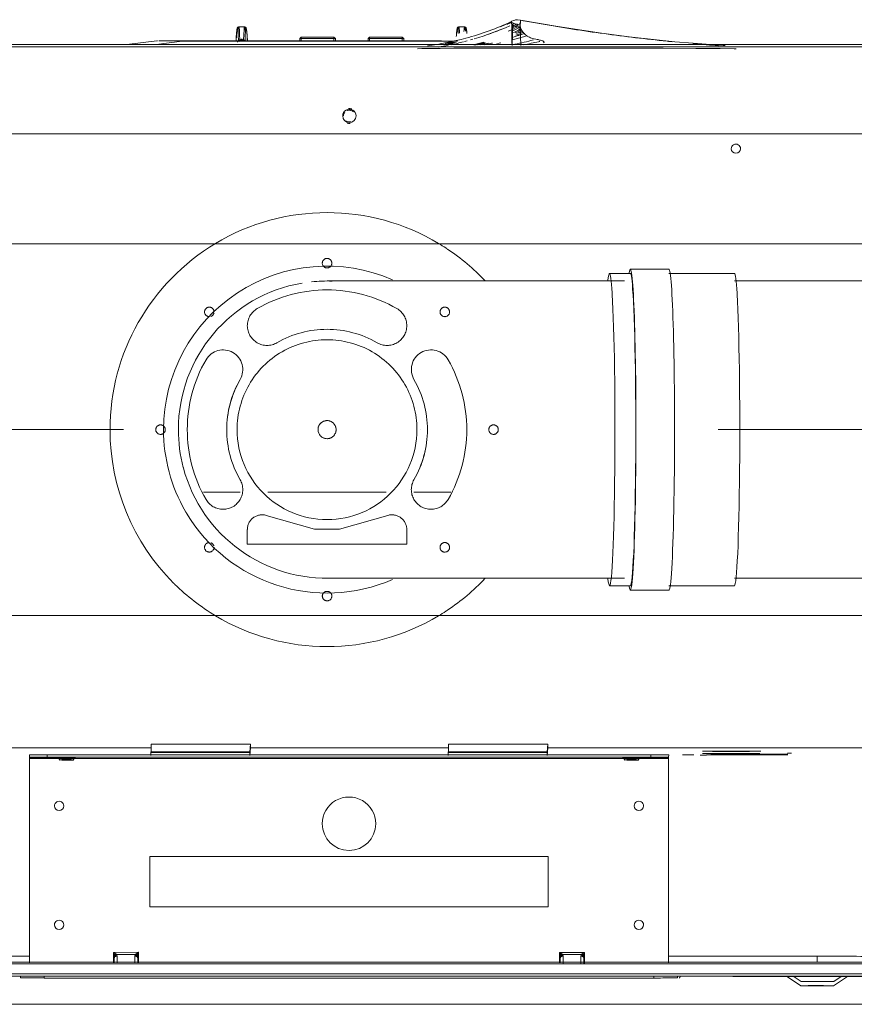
# Model space of a CAD drawing. Header units: millimetres. Extents: x 19459 to 41104, y 2709 to 43059.
# Tile 36 of 43: x 29566 to 29846, y 35786 to 36117. Entities that reach past the tile are written whole.
import ezdxf

# ---------------------------------------------------------------- set-up
doc = ezdxf.new("R2010")
doc.units = ezdxf.units.MM
doc.linetypes.add('ADSK_Осевая', pattern=[700, 500, -100, 0, -100])
doc.linetypes.add('ADSK_Скрыто', pattern=[300, 150, -150])
for name, color, linetype, lineweight in [('A-DETL-____-HDLN', 90, 'ADSK_Скрыто', 9), ('G-XREF-____-OTLN', 8, 'Continuous', 9), ('I-FURN-____-MCUT', 30, 'Continuous', 9), ('I-FURN-____-OTLN', 30, 'Continuous', 20), ('M-EQPM-____-OTLN', 50, 'Continuous', 20), ('M-HVAC-DUCT-CNTR', 70, 'ADSK_Осевая', 20), ('M-HVAC-DUCT-OTLN', 70, 'Continuous', 20)]:
    doc.layers.add(name, color=color, linetype=linetype, lineweight=lineweight)

# ---------------------------------------------------------------- blocks, each defined once
blk = doc.blocks.new('Прямая форма - 83 new-608937-В_Этаж 01_Вентиляция')
at = {"layer": 'I-FURN-____-MCUT', "color": 133}
blk.add_line((-3200, -10), (-10, -10), dxfattribs=at)
blk = doc.blocks.new('Прямая форма - FU - 053-608938-В_Этаж 01_Вентиляция')
blk.add_blockref('Прямая форма - 83 new-608937-В_Этаж 01_Вентиляция', (0, 0))
blk = doc.blocks.new('83 new_ifc_RVT-1-В_Этаж 01_Вентиляция')
at = {"layer": 'I-FURN-____-OTLN', "color": 9, "lineweight": 20, "rotation": 180}
blk.add_blockref('Прямая форма - FU - 053-608938-В_Этаж 01_Вентиляция', (26710.28, 35775.83), dxfattribs=at)
blk = doc.blocks.new('City Class FR - City Class F_iam-V10-В_Этаж 01_Вентиляция')
at = {"layer": 'A-DETL-____-HDLN'}
for p, q in [((16.49, -107.65), (-37.14, -107.77)), ((-37.14, -107.77), (-37.13, -112.62)), ((16.5, -112.5), (16.49, -107.65)), ((-30.74, -117.41), (-14.53, -112.72)), ((-14.53, -112.72), (-6.11, -112.7)), ((-6.11, -112.7), (10.13, -117.32)), ((-39.52, -125.18), (-51.87, -125.21)), ((9.64, -125.08), (-30.22, -125.16)), ((31.29, -125.03), (18.94, -125.06)), ((-43.96, -144.65), (-43.96, -144.66)), ((23.47, -147.74), (23.47, -147.74)), ((47.19, -276.83), (47.21, -276.83)), ((47.3, -276.82), (47.3, -276.75)), ((-72.43, -282.56), (-72.44, -282.52)), ((-72.43, -282.62), (-72.43, -282.59)), ((-72.43, -282.68), (-72.43, -282.65)), ((-72, -283.56), (-72, -283.59))]:
    blk.add_line(p, q, dxfattribs=at)
at = {"layer": 'A-DETL-____-HDLN', "flags": 128}
for points in [[(18.72, -277.46), (18.72, -277.46), (18.73, -277.46), (18.73, -277.46), (18.73, -277.46), (18.74, -277.46), (18.74, -277.46)], [(18.78, -277.46), (18.77, -277.46), (18.77, -277.46), (18.76, -277.46), (18.76, -277.46), (18.76, -277.46), (18.76, -277.46)], [(-56.73, -281.32), (-56.76, -281.23), (-56.78, -281.13), (-56.81, -281.02)], [(-53.75, -281.31), (-53.72, -281.22), (-53.7, -281.12), (-53.68, -281.01)], [(17.27, -281.16), (17.24, -281.07), (17.22, -280.97), (17.19, -280.86)], [(20.25, -281.15), (20.28, -281.06), (20.3, -280.96), (20.32, -280.85)], [(-73.47, -284.19), (-73.55, -284.2), (-73.63, -284.21), (-73.71, -284.22), (-73.78, -284.22), (-73.86, -284.23)]]:
    blk.add_lwpolyline(points, dxfattribs=at)
at = {"layer": 'A-DETL-____-HDLN'}
for centre, major_axis, ratio, start_param, end_param in [((-112.86, -35.69), (1.55, 0), 0.005175, 3.150557, 3.490411), ((-112.86, -35.69), (1.55, 0), 0.005175, 2.792279, 3.138605), ((-112.86, -35.69), (1.55, 0), 0.005175, 5.933871, 6.274221), ((-112.86, -35.69), (1.55, 0), 0.005175, 0.002988, 0.348818), ((77.14, -35.28), (1.55, 0), 0.005175, 3.150557, 3.490411), ((77.14, -35.28), (1.55, 0), 0.005175, 2.792279, 3.138605), ((77.14, -35.28), (1.55, 0), 0.005175, 5.933871, 6.274221), ((77.14, -35.28), (1.55, 0), 0.005175, 0.002988, 0.348818), ((-10.37, -90.2), (-1.6, 0.07), 0.999987, 3.189473, 6.331065), ((-10.37, -90.2), (-1.6, 0.07), 0.999987, 0.04788, 3.189473), ((-49.93, -106.69), (-1.6, 0.07), 0.999987, 3.189473, 6.331065), ((29.27, -106.52), (-1.6, 0.07), 0.999987, 3.189473, 6.331065), ((-49.93, -106.69), (-1.6, 0.07), 0.999987, 0.04788, 3.189473), ((29.27, -106.52), (-1.6, 0.07), 0.999987, 0.402025, 1.264023), ((29.27, -106.52), (-1.6, 0.07), 0.999987, 1.618676, 3.189473), ((11.5, -112.51), (-4.99, 0.23), 0.999987, 1.339424, 3.189473), ((-10.24, -146.2), (-30.22, 1.38), 0.999987, 3.189473, 6.331065), ((-32.13, -112.6), (-4.99, 0.23), 0.999987, 0.04788, 1.897929), ((24.68, -125.94), (-6.62, 0.3), 0.999987, 3.713071, 6.854664), ((-45.25, -126.09), (-6.62, 0.3), 0.999987, 2.665874, 5.807467), ((-10.24, -146.2), (-46.95, 2.15), 0.999987, 5.807467, 6.854664), ((-10.24, -146.2), (-46.95, 2.15), 0.999987, 2.665874, 3.713071), ((-10.24, -146.2), (-33.71, 1.54), 0.999987, 5.807467, 6.854664), ((-10.24, -146.2), (-33.71, 1.54), 0.999987, 5.807595, 6.331065), ((-10.24, -146.2), (-33.71, 1.54), 0.999987, 2.665874, 3.713071), ((-66.24, -146.32), (-1.6, 0.07), 0.999987, 3.189473, 6.331065), ((45.76, -146.08), (-1.6, 0.07), 0.999987, 3.189473, 6.331065), ((-66.24, -146.32), (-1.6, 0.07), 0.999987, 0.04788, 3.189473), ((-10.24, -146.2), (-30.22, 1.38), 0.999987, 0.04788, 3.189473), ((-10.24, -146.2), (-33.71, 1.54), 0.999987, 2.665874, 3.189473), ((45.76, -146.08), (-1.6, 0.07), 0.999987, 0.04788, 3.189473), ((-45.17, -166.46), (-6.62, 0.3), 0.999987, 0.571479, 3.713071), ((24.77, -166.31), (-6.62, 0.3), 0.999987, 5.807467, 8.949059), ((-30.36, -181.21), (-6.62, 0.3), 0.999987, 4.23667, 7.378263), ((-10.24, -146.2), (-33.71, 1.54), 0.999987, 1.095078, 2.142275), ((10.02, -181.12), (-6.62, 0.3), 0.999987, 2.142275, 5.283868), ((-49.76, -185.88), (-1.6, 0.07), 0.999987, 3.189473, 6.331065), ((29.44, -185.71), (-1.6, 0.07), 0.999987, 5.082906, 6.15997), ((29.44, -185.71), (-1.6, 0.07), 0.999987, 3.189473, 4.760269), ((-49.76, -185.88), (-1.6, 0.07), 0.999987, 0.04788, 3.189473), ((-10.24, -146.2), (-46.95, 2.15), 0.999987, 1.095078, 2.142275), ((29.44, -185.71), (-1.6, 0.07), 0.999987, 0.04788, 3.189473), ((-10.12, -202.2), (-1.6, 0.07), 0.999987, 3.189473, 6.331065), ((-10.12, -202.2), (-1.6, 0.07), 0.999987, 0.04788, 3.189473)]:
    blk.add_ellipse(centre, major_axis=major_axis, ratio=ratio, start_param=start_param, end_param=end_param, dxfattribs=at)
for points in [[(38.72, -276.89), (38.73, -276.89), (38.73, -276.88), (38.74, -276.87)], [(47.18, -276.82), (47.15, -276.83), (47.12, -276.83), (47.08, -276.83)], [(47.24, -276.82), (47.24, -276.82), (47.23, -276.82), (47.21, -276.83)], [(-75, -284.12), (-75, -284.12), (-75, -284.09), (-75, -284.04)], [(-74.84, -283.08), (-74.83, -283.12), (-74.83, -283.13), (-74.83, -283.13)], [(-74.83, -283.13), (-74.83, -283.13), (-74.82, -283.1), (-74.82, -283.06)], [(-72.86, -282.2), (-72.89, -282.19), (-72.92, -282.18), (-72.96, -282.17)], [(-72.58, -282.34), (-72.6, -282.32), (-72.63, -282.3), (-72.67, -282.29)], [(-72.52, -282.38), (-72.54, -282.36), (-72.56, -282.35), (-72.58, -282.34)], [(-72.51, -283.06), (-72.47, -283.07), (-72.41, -283.1), (-72.36, -283.12), (-72.33, -283.13)], [(-72.46, -282.45), (-72.47, -282.44), (-72.47, -282.43), (-72.48, -282.42)], [(-72.42, -282.78), (-72.43, -282.78), (-72.43, -282.74), (-72.43, -282.69)], [(-72.42, -282.74), (-72.42, -282.77), (-72.42, -282.78), (-72.42, -282.78)], [(-72.21, -283.18), (-72.18, -283.2), (-72.16, -283.21), (-72.13, -283.23)], [(-72.13, -283.23), (-72.11, -283.24), (-72.08, -283.27), (-72.05, -283.3), (-72.04, -283.31)], [(-72, -283.59), (-72, -283.65), (-72.01, -283.69), (-72.01, -283.69)], [(-72.01, -283.69), (-72.01, -283.7), (-72.01, -283.69), (-72.01, -283.66)]]:
    blk.add_open_spline(points, degree=3, dxfattribs=at)
at = {"layer": 'G-XREF-____-OTLN'}
for p, q in [((-181, 40.5), (-185.65, 37.39)), ((-165.18, 37.32), (-170, 40.53)), ((174.35, 38.06), (-210.65, 37.22)), ((174.35, 37.26), (-210.65, 36.42)), ((-175.65, 37.41), (-195.65, 37.36)), ((-181.07, 39.05), (-183.55, 37.39)), ((-167.42, 37.32), (-170.07, 39.08)), ((-147.15, 37.48), (-170.02, 37.43)), ((-170.02, 37.43), (-147.15, 37.48)), ((-129.36, 37.44), (-129.33, 37.97)), ((-128.52, 37.44), (-128.49, 37.97)), ((-120.49, 38.03), (84.51, 38.48)), ((-120.49, 38.03), (-120.49, 37.42)), ((84.51, 38.48), (84.51, 37.86)), ((92.5, 38.45), (92.48, 37.92)), ((-214.63, 33.05), (178.36, 33.9)), ((-214.63, 32.55), (178.37, 33.4)), ((178.37, 33.4), (-214.63, 32.55)), ((52.79, 33.26), (52.8, 29.77)), ((52.99, 33.26), (52.99, 31.8)), ((52.99, 33.26), (52.99, 31.8)), ((52.99, 31.8), (52.99, 33.26)), ((53.99, 31.09), (53.99, 33.26)), ((59.99, 33.28), (59.99, 31.11)), ((60.99, 31.82), (60.99, 33.28)), ((60.99, 31.82), (60.99, 33.28)), ((61.2, 29.79), (61.19, 33.28)), ((89.64, -35.4), (89.49, 33.34)), ((-175.47, 32.65), (-175.47, 30.59)), ((-175.47, 30.59), (-125.51, 30.7)), ((-125.51, 32.96), (-125.36, -35.87)), ((-97.2, 29.45), (-97.21, 33.04)), ((-97.21, 30.76), (-96.01, 30.77)), ((-97.2, 30.11), (-96.17, 30.12)), ((-97.01, 33.05), (-97.01, 31.47)), ((-97.01, 33.05), (-97.01, 31.48)), ((-97.01, 31.48), (-97.01, 33.05)), ((-96.39, 30.62), (-96.87, 30.26)), ((-96.87, 30.26), (-96.13, 30.26)), ((-89.84, 30.17), (-96.17, 30.16)), ((-96.01, 33.05), (-96.01, 30.77)), ((-90.01, 33.07), (-90.01, 30.78)), ((-90.01, 30.78), (-88.81, 30.78)), ((-89.88, 30.27), (-89.14, 30.27)), ((-89.84, 30.13), (-88.8, 30.13)), ((-89.14, 30.27), (-89.62, 30.64)), ((-89.01, 31.49), (-89.01, 32.95)), ((-89.01, 32.95), (-89.01, 31.49)), ((-88.81, 32.95), (-88.8, 29.47)), ((52.79, 31.09), (53.99, 31.09)), ((53.83, 30.44), (52.8, 30.44)), ((53.61, 30.95), (53.13, 30.58)), ((53.13, 30.58), (53.87, 30.58)), ((60.16, 30.49), (53.83, 30.48)), ((59.99, 31.11), (61.19, 31.11)), ((60.12, 30.6), (60.86, 30.6)), ((61.2, 30.46), (60.16, 30.46)), ((60.86, 30.6), (60.38, 30.96)), ((89.49, 31.17), (139.53, 31.28)), ((-88.8, 29.47), (-97.2, 29.45)), ((52.8, 29.77), (61.2, 29.79)), ((-84.97, 14.22), (49.03, 14.51)), ((-84.93, -2.78), (-84.97, 14.22)), ((49.03, 14.51), (49.07, -2.49)), ((49.07, -2.49), (-84.93, -2.78)), ((-125.37, -36.24), (-125.36, -36.07)), ((-125.37, -36.24), (-125.37, -37.04)), ((-125.37, -36.24), (-125.37, -37.04)), ((-125.36, -35.87), (89.64, -35.4)), ((-125.36, -36.07), (-109.87, -36.03)), ((83.63, -35.82), (-119.37, -36.26)), ((-119.37, -37.06), (-119.37, -36.26)), ((-115.11, -35.29), (-115.42, -35.84)), ((-110.3, -35.83), (-110.62, -35.28)), ((74.14, -35.64), (89.64, -35.6)), ((74.89, -34.88), (74.58, -35.43)), ((79.7, -35.42), (79.38, -34.87)), ((83.63, -35.82), (83.63, -36.62)), ((89.64, -35.6), (89.63, -35.77)), ((89.63, -36.57), (89.63, -35.77)), ((-84.68, -39.36), (-193.86, -39.6)), ((-165.28, -37.75), (-166.72, -37.76)), ((-138.06, -37.04), (-146.71, -37.06)), ((-135.94, -36.99), (-138.06, -37)), ((-138.06, -37), (-135.94, -36.99)), ((-130.01, -37.01), (-133.82, -37.02)), ((83.63, -36.62), (-119.37, -37.06)), ((-84.56, -36.77), (-84.68, -39.36)), ((-84.68, -39.36), (-84.67, -40.56)), ((-84.56, -37.97), (-84.67, -40.56)), ((-51.21, -37.81), (-84.61, -37.88)), ((-51.2, -37.64), (-84.6, -37.71)), ((-84.56, -36.98), (-84.56, -37.97)), ((-84.56, -37.97), (-51.21, -37.9)), ((-51.16, -36.7), (-51.28, -39.29)), ((-51.28, -39.29), (15.32, -39.15)), ((-51.27, -40.49), (-51.28, -39.29)), ((15.44, -36.56), (15.32, -39.15)), ((15.32, -39.15), (15.33, -40.35)), ((15.44, -37.76), (15.33, -40.35)), ((48.79, -37.59), (15.39, -37.66)), ((48.8, -37.42), (15.4, -37.49)), ((15.44, -37.76), (15.44, -36.76)), ((48.79, -37.69), (15.44, -37.76)), ((48.72, -39.07), (48.84, -36.49)), ((48.72, -39.07), (157.91, -38.84)), ((48.73, -40.27), (48.72, -39.07)), ((-84.67, -40.56), (-51.27, -40.49)), ((15.33, -40.35), (48.73, -40.27)), ((157.57, -245.35), (-192.63, -246.11)), ((-8, -274.91), (168.53, -274.53)), ((-203.47, -275.34), (-8, -274.91)), ((-203.46, -276.13), (-8, -275.71)), ((-203.46, -276.13), (-8, -275.71)), ((38.72, -276.89), (-48.43, -277.11)), ((-39.23, -277.04), (2.71, -276.95)), ((-35.75, -276.93), (-35.75, -277.82)), ((-35.25, -278.26), (-35.75, -277.76)), ((-35.75, -277.82), (-35.25, -277.82)), ((-35.75, -277.82), (-35.25, -278.32)), ((-35.25, -277.82), (-35.25, -276.93)), ((-24.25, -277.79), (-35.25, -277.82)), ((-35.25, -278.32), (-35.25, -277.82)), ((-24.25, -276.91), (-24.25, -277.79)), ((-23.75, -277.73), (-24.25, -278.23)), ((-24.25, -277.79), (-23.75, -277.79)), ((-24.25, -278.29), (-23.75, -277.79)), ((-24.25, -277.79), (-24.25, -278.29)), ((-23.75, -277.79), (-23.75, -276.91)), ((-12.75, -276.89), (-12.75, -277.77)), ((-12.25, -278.21), (-12.75, -277.71)), ((-12.75, -277.77), (-12.25, -277.77)), ((-12.75, -277.77), (-12.25, -278.27)), ((-12.25, -277.77), (-12.25, -276.89)), ((-1.25, -277.74), (-12.25, -277.77)), ((-12.25, -278.27), (-12.25, -277.77)), ((-8, -275.71), (168.54, -275.33)), ((-8, -275.71), (168.54, -275.33)), ((-1.25, -276.86), (-1.25, -277.74)), ((-0.75, -277.68), (-1.25, -278.18)), ((-1.25, -277.74), (-0.75, -277.74)), ((-1.25, -278.24), (-0.75, -277.74)), ((-1.25, -277.74), (-1.25, -278.24)), ((-0.75, -277.74), (-0.75, -276.86)), ((38.72, -276.89), (39.09, -276.89)), ((38.75, -276.78), (47.56, -275.59)), ((47.19, -276.83), (47.21, -276.83)), ((57.34, -275.57), (47.29, -276.82)), ((47.3, -276.82), (57.33, -275.57)), ((47.3, -276.82), (47.3, -276.75)), ((-35.25, -278.32), (-24.25, -278.29)), ((-1.25, -278.24), (-12.25, -278.27)), ((-72.43, -282.56), (-72.44, -282.52)), ((-72.43, -282.62), (-72.43, -282.59)), ((-72.43, -282.68), (-72.43, -282.65)), ((-72, -283.56), (-72, -283.59))]:
    blk.add_line(p, q, dxfattribs=at)
at = {"layer": 'G-XREF-____-OTLN', "flags": 128}
for points in [[(-115.42, -35.84), (-115.79, -36.09), (-115.81, -36.09)], [(-110.3, -35.83), (-109.93, -36.08), (-109.91, -36.08)], [(74.58, -35.43), (74.21, -35.68), (74.19, -35.68)], [(79.7, -35.42), (80.07, -35.66), (80.09, -35.67)], [(-147.61, -274.58), (-146.91, -274.59), (-142.2, -274.65), (-134.02, -274.7), (-122.97, -274.72), (-116.49, -274.72), (-104.94, -274.72), (-89.02, -274.71), (-75.18, -274.69)], [(-72.19, -274.69), (-72.81, -274.69), (-73.4, -274.69), (-74.44, -274.69), (-75.18, -274.7)], [(-72.19, -274.69), (-64.49, -274.65), (-57.96, -274.62), (-52.55, -274.58), (-48.02, -274.54), (-41.82, -274.44), (-40.4, -274.39)], [(-143.85, -275.72), (-143.21, -275.74), (-133.08, -276.42), (-126.96, -276.95), (-119.75, -277.66), (-111.53, -278.58), (-102.2, -279.77), (-87.51, -281.94), (-74.99, -284.07)], [(-53.78, -276.97), (-9.63, -276.88), (38.75, -276.78)], [(-48.43, -277.11), (-9.66, -277.01), (38.72, -276.89)], [(-39.43, -277.04), (-39.37, -277.04), (-39.23, -277.04)], [(2.71, -276.95), (2.85, -276.95), (2.91, -276.94)], [(17.77, -281.62), (17.47, -281.49), (17.36, -281.36), (17.3, -281.25), (17.27, -281.16), (17.24, -281.07), (17.22, -280.97), (17.19, -280.86), (17.17, -280.74), (17.15, -280.61), (17.13, -280.47), (17.11, -280.32), (17.09, -280.16), (17.07, -279.98), (17.05, -279.79), (17.03, -279.59), (17.01, -279.38), (16.99, -279.16), (16.97, -278.93), (16.95, -278.68), (16.93, -278.43), (16.92, -278.17), (16.9, -277.9), (16.88, -277.62), (16.87, -277.33), (16.85, -277.03), (16.85, -276.96)], [(18.09, -276.83), (18.65, -277.46), (18.7, -277.46), (18.72, -277.46), (18.72, -277.46), (18.73, -277.46), (18.73, -277.46), (18.73, -277.46), (18.74, -277.46), (18.74, -277.46)], [(19.5, -276.71), (18.84, -277.46), (18.8, -277.46), (18.78, -277.46), (18.77, -277.46), (18.77, -277.46), (18.76, -277.46), (18.76, -277.46), (18.76, -277.46), (18.76, -277.46)], [(19.75, -281.62), (20.04, -281.49), (20.16, -281.35), (20.21, -281.25), (20.25, -281.15), (20.28, -281.06), (20.3, -280.96), (20.32, -280.85), (20.34, -280.74), (20.37, -280.61), (20.39, -280.47), (20.41, -280.31), (20.43, -280.15), (20.44, -279.97), (20.46, -279.78), (20.48, -279.58), (20.5, -279.37), (20.52, -279.15), (20.54, -278.92), (20.56, -278.68), (20.57, -278.42), (20.59, -278.16), (20.61, -277.89), (20.62, -277.61), (20.64, -277.32), (20.65, -277.02), (20.66, -276.96)], [(-56.23, -281.78), (-56.53, -281.65), (-56.64, -281.52), (-56.7, -281.41), (-56.73, -281.32), (-56.76, -281.23), (-56.78, -281.13), (-56.81, -281.02), (-56.83, -280.9), (-56.85, -280.77), (-56.87, -280.63), (-56.89, -280.48), (-56.91, -280.32), (-56.93, -280.14), (-56.95, -279.95), (-56.97, -279.75), (-56.99, -279.54)], [(-54.25, -281.78), (-53.96, -281.65), (-53.84, -281.51), (-53.79, -281.41), (-53.75, -281.31), (-53.72, -281.22), (-53.7, -281.12), (-53.68, -281.01), (-53.66, -280.9), (-53.63, -280.77), (-53.61, -280.63), (-53.59, -280.47), (-53.57, -280.31), (-53.56, -280.13), (-53.54, -279.95), (-53.52, -279.75), (-53.5, -279.53), (-53.48, -279.31), (-53.46, -279.08), (-53.44, -278.84), (-53.43, -278.58)], [(-72.01, -283.7), (-72.76, -284.01), (-73.12, -284.12), (-73.3, -284.16), (-73.47, -284.19), (-73.55, -284.2), (-73.63, -284.21), (-73.71, -284.22), (-73.78, -284.22), (-73.86, -284.23), (-74.01, -284.23), (-75.01, -284.13)], [(-56.23, -281.78), (-55.86, -281.81), (-55.48, -281.83), (-55.1, -281.83), (-54.72, -281.82), (-54.35, -281.79), (-54.25, -281.78)], [(17.77, -281.62), (18.14, -281.65), (18.52, -281.67), (18.9, -281.67), (19.28, -281.65), (19.65, -281.63), (19.75, -281.62)]]:
    blk.add_lwpolyline(points, dxfattribs=at)
at = {"layer": 'G-XREF-____-OTLN'}
for centre, major_axis, ratio, start_param, end_param in [((-175.5, 40.51), (5.5, 0.01), 0.005175, 3.141345, 6.282937), ((-175.5, 40.51), (5.5, 0.01), 0.005175, 2.748646, 3.133835), ((-175.5, 40.51), (5.5, 0.01), 0.005175, 0.78515, 2.355505), ((-175.5, 40.51), (5.5, 0.01), 0.005175, 0.007728, 0.392451), ((-175.57, 39.06), (5.5, 0.01), 0.005175, 3.141345, 6.282937), ((-175.57, 39.06), (5.5, 0.01), 0.005175, 2.748646, 3.133835), ((-175.57, 39.06), (5.5, 0.01), 0.005175, 0.78515, 2.355505), ((-175.65, 37.37), (6.5, 0.01), 0.005175, 4.712141, 7.853734), ((-175.57, 39.06), (5.5, 0.01), 0.005175, 0.007728, 0.392451), ((-150.65, 37.43), (3.5, 0.01), 0.005175, 3.141593, 4.712141), ((-150.65, 37.43), (3.5, 0.01), 0.005175, 1.500242, 1.570548), ((-150.65, 37.43), (3.5, 0.01), 0.005175, 4.783202, 6.282937), ((-120.49, 37.99), (8.84, 0.02), 0.005175, 2.887711, 3.141345), ((-120.49, 37.99), (8, 0.02), 0.005175, 1.570548, 3.141345), ((84.5, 38.43), (8, 0.02), 0.005175, 0, 1.570548), ((-175.46, 30.7), (20.8, 0.05), 0.005175, 3.141593, 4.712141), ((-96.01, 31.48), (1, 0.002), 0.710757, 3.141593, 4.712036), ((59.99, 31.82), (1, 0.002), 0.710757, 4.712036, 6.282833), ((-115.48, 20.15), (-1.55, 0.07), 0.999987, 3.189473, 6.331065), ((-115.48, 20.15), (-1.55, 0.07), 0.999987, 0.04788, 3.189473), ((79.52, 20.58), (-1.55, 0.07), 0.999987, 3.189473, 6.331065), ((79.52, 20.58), (-1.55, 0.07), 0.999987, 0.04788, 3.189473), ((-17.91, -13.63), (-8.99, 0.41), 0.999987, 3.189473, 6.331065), ((-17.91, -13.63), (-8.99, 0.41), 0.999987, 0.04788, 3.189473), ((-115.4, -19.85), (-1.55, 0.07), 0.999987, 3.189473, 6.331065), ((-115.4, -19.85), (-1.55, 0.07), 0.999987, 0.04788, 3.189473), ((79.6, -19.42), (-1.55, 0.07), 0.999987, 3.189473, 6.331065), ((79.6, -19.42), (-1.55, 0.07), 0.999987, 0.04788, 3.189473), ((-119.37, -36.23), (6, 0.01), 0.005175, 3.141593, 4.712141), ((-125.36, -35.87), (0, 0.2), 0.000248, 3.932166, 4.717564), ((-112.86, -36.09), (2.99, 0.01), 0.005175, 1.570548, 3.141345), ((-112.86, -36.09), (2.99, 0.01), 0.005175, 3.141345, 4.712141), ((-112.86, -35.84), (2.56, 0.01), 0.005175, 1.570548, 3.138605), ((-112.86, -35.84), (2.56, 0.01), 0.005175, 3.141345, 4.712141), ((-112.86, -35.29), (2.24, 0), 0.005175, 0.002988, 3.138605), ((-112.86, -35.29), (2.24, 0), 0.005175, 3.150557, 6.274221), ((-112.86, -35.69), (1.55, 0), 0.005175, 3.150557, 6.274221), ((-112.86, -35.69), (1.55, 0), 0.005175, 0.002988, 3.138605), ((-112.86, -35.84), (2.56, 0.01), 0.005175, 0.002988, 1.570548), ((-112.86, -35.84), (2.56, 0.01), 0.005175, 4.712141, 6.282937), ((-112.86, -36.09), (2.99, 0.01), 0.005175, 4.712141, 7.853734), ((77.14, -35.68), (2.99, 0.01), 0.005175, 3.141345, 4.712141), ((77.14, -35.43), (2.56, 0.01), 0.005175, 1.570548, 3.138605), ((77.14, -35.43), (2.56, 0.01), 0.005175, 3.141345, 4.712141), ((77.14, -34.88), (2.24, 0), 0.005175, 0.002988, 3.138605), ((77.14, -34.88), (2.24, 0), 0.005175, 3.150557, 6.274221), ((77.14, -35.68), (2.99, 0.01), 0.005175, 1.570548, 2.355947), ((77.14, -35.28), (1.55, 0), 0.005175, 3.150557, 6.274221), ((77.14, -35.28), (1.55, 0), 0.005175, 0.002988, 3.138605), ((77.14, -35.43), (2.56, 0.01), 0.005175, 0.002988, 1.570548), ((77.14, -35.43), (2.56, 0.01), 0.005175, 4.712141, 6.282937), ((77.14, -35.68), (2.99, 0.01), 0.005175, 4.712141, 7.853734), ((83.63, -35.79), (6, 0.01), 0.005175, 4.712141, 6.282937), ((89.64, -35.4), (0, 0.2), 0.000248, 3.932166, 4.717564), ((-155.87, -37.29), (9.62, 0.02), 0.005175, 6.282937, 9.42453), ((-155.87, -37.29), (9.62, 0.02), 0.005175, 3.145864, 6.278927), ((-155.87, -37.12), (9.62, 0.02), 0.005175, 6.282937, 9.42453), ((-155.87, -37.12), (9.62, 0.02), 0.005175, 3.145864, 6.278927), ((-146.38, -38.32), (10, 0.02), 0.005175, 2.827185, 3.141345), ((-146.38, -38.32), (10, 0.02), 0.005175, 3.145848, 3.455504), ((-146.42, -38.31), (9.62, 0.02), 0.005175, 0.314673, 3.141345), ((-146.42, -38.31), (9.62, 0.02), 0.005175, 3.145864, 6.278927), ((-146.39, -37.52), (9.62, 0.02), 0.005175, 6.282937, 9.42453), ((-146.39, -37.52), (9.62, 0.02), 0.005175, 3.145864, 6.278927), ((-119.37, -37.03), (6, 0.01), 0.005175, 3.141593, 4.712141), ((83.63, -36.59), (6, 0.01), 0.005175, 4.712141, 6.282937), ((-147.54, -241), (-1.55, 0.07), 0.999987, 3.189473, 6.331065), ((-147.54, -241), (-1.55, 0.07), 0.999987, 0.04788, 3.189473), ((-17.52, -251.77), (-2.25, 0.1), 0.999987, 3.189473, 6.331065), ((-17.51, -251.71), (-2, 0.09), 0.999987, 4.142626, 5.037101), ((-17.51, -251.66), (-2, 0.09), 0.999987, 4.177243, 5.018943), ((-17.52, -251.72), (-2.5, 0.11), 0.999987, 4.477005, 4.843332), ((-17.52, -251.77), (-2.25, 0.1), 0.999987, 0.04788, 3.189473), ((-17.51, -251.66), (-2, 0.09), 0.999987, 0.864511, 1.970028), ((-17.51, -251.71), (-2, 0.09), 0.999987, 0.899128, 1.95187), ((-17.52, -251.72), (-2.5, 0.11), 0.999987, 1.271607, 1.737534), ((-17.51, -251.71), (-2, 0.09), 0.999987, 2.52273, 3.141593), ((17.35, -276.94), (0.499, 0.026), 0.526838, 3.080388, 3.141593), ((17.14, -272.26), (-0.18, 8.87), 0.051989, 2.126511, 4.14449), ((18.13, -277.01), (-0.5, 0.007), 0.537135, 0.061675, 1.509599), ((17.58, -272.25), (-0.19, 9.37), 0.051989, 3.135501, 4.14449), ((19.37, -277.01), (0.5, 0.009), 0.537128, 4.772998, 6.220923), ((19.89, -272.24), (0.15, 9.37), 0.052485, 2.138704, 3.147693), ((20.33, -272.25), (0.14, 8.88), 0.052485, 2.138704, 4.156683), ((20.16, -276.93), (-0.499, 0.024), 0.526816, 3.141593, 3.20338), ((-56.86, -272.42), (-0.18, 8.87), 0.051989, 2.688037, 3.615339), ((-56.42, -272.41), (-0.19, 9.37), 0.051989, 2.576385, 3.135162), ((-56.42, -272.41), (-0.19, 9.37), 0.051989, 3.135501, 3.734914), ((-54.11, -272.4), (0.15, 9.37), 0.052485, 2.450078, 3.147693), ((-54.11, -272.4), (0.15, 9.37), 0.052485, 3.148085, 3.729955), ((-53.67, -272.41), (0.14, 8.88), 0.052485, 2.499231, 3.818154), ((17.58, -272.25), (-0.19, 9.37), 0.051989, 2.548225, 3.135162), ((19.89, -272.24), (0.15, 9.37), 0.052485, 3.148085, 3.729955)]:
    blk.add_ellipse(centre, major_axis=major_axis, ratio=ratio, start_param=start_param, end_param=end_param, dxfattribs=at)
for points in [[(-97.03, 30.86), (-97.04, 30.76), (-97.07, 30.54), (-97.11, 30.19), (-97.16, 29.82), (-97.19, 29.57), (-97.2, 29.45)], [(-97.2, 30.11), (-97.15, 30.14), (-97.03, 30.19), (-96.92, 30.24), (-96.87, 30.26)], [(-96.17, 30.16), (-96.23, 30.1), (-96.38, 29.99), (-96.64, 29.82), (-96.92, 29.63), (-97.11, 29.51), (-97.2, 29.45)], [(-97.01, 31.48), (-97.01, 31.38), (-97.01, 31.17), (-97.02, 30.96), (-97.03, 30.86)], [(-96.01, 30.77), (-96.01, 30.66), (-96.03, 30.45), (-96.12, 30.25), (-96.17, 30.16)], [(-90.01, 30.78), (-89.87, 30.78), (-89.61, 30.82), (-89.28, 30.98), (-89.06, 31.21), (-89.01, 31.4), (-89.01, 31.49)], [(-90.01, 30.78), (-90.01, 30.68), (-89.98, 30.47), (-89.89, 30.26), (-89.84, 30.17)], [(-89.84, 30.17), (-89.77, 30.12), (-89.63, 30.01), (-89.37, 29.83), (-89.09, 29.65), (-88.9, 29.53), (-88.8, 29.47)], [(-89.14, 30.27), (-89.09, 30.25), (-88.97, 30.21), (-88.86, 30.16), (-88.8, 30.13)], [(-88.98, 30.88), (-88.99, 30.98), (-89, 31.19), (-89.01, 31.39), (-89.01, 31.49)], [(-88.8, 29.47), (-88.82, 29.59), (-88.85, 29.84), (-88.9, 30.2), (-88.94, 30.56), (-88.97, 30.78), (-88.98, 30.88)], [(52.97, 31.19), (52.96, 31.08), (52.93, 30.87), (52.89, 30.51), (52.84, 30.14), (52.81, 29.9), (52.8, 29.77)], [(52.8, 30.44), (52.85, 30.46), (52.97, 30.52), (53.08, 30.56), (53.13, 30.58)], [(52.8, 29.77), (52.89, 29.84), (53.08, 29.96), (53.36, 30.14), (53.62, 30.32), (53.77, 30.43), (53.83, 30.48)], [(52.99, 31.8), (52.99, 31.7), (52.99, 31.49), (52.98, 31.29), (52.97, 31.19)], [(52.99, 31.8), (52.99, 31.71), (53.05, 31.52), (53.27, 31.29), (53.6, 31.13), (53.86, 31.09), (53.99, 31.09)], [(53.83, 30.48), (53.88, 30.58), (53.97, 30.78), (53.99, 30.99), (53.99, 31.09)], [(59.99, 31.11), (59.99, 31), (60.02, 30.79), (60.11, 30.59), (60.16, 30.49)], [(60.16, 30.49), (60.23, 30.44), (60.37, 30.33), (60.63, 30.16), (60.91, 29.98), (61.1, 29.85), (61.2, 29.79)], [(60.86, 30.6), (60.91, 30.58), (61.03, 30.53), (61.14, 30.48), (61.2, 30.46)], [(61.02, 31.2), (61.01, 31.3), (61, 31.51), (60.99, 31.72), (60.99, 31.82)], [(61.2, 29.79), (61.18, 29.91), (61.15, 30.16), (61.1, 30.53), (61.06, 30.88), (61.03, 31.1), (61.02, 31.2)], [(-136.82, -275.99), (-138.43, -275.86), (-140.04, -275.74), (-141.65, -275.62)], [(-133, -276.3), (-133.91, -276.23), (-134.81, -276.15), (-135.71, -276.08)], [(-72.08, -280.49), (-72.09, -279.99), (-72.11, -278.95), (-72.14, -277.48), (-72.16, -276.28), (-72.17, -275.83), (-72.18, -275.74)], [(-71.38, -282.2), (-67.46, -280.41), (-63.49, -278.94), (-59.45, -277.74)], [(-68.35, -276.4), (-67.66, -276.23), (-66.97, -276.08), (-66.27, -275.92)], [(-62.48, -276.16), (-61.85, -276.01), (-61.22, -275.86), (-60.57, -275.71)], [(-59.02, -277.61), (-58.75, -277.53), (-58.47, -277.45), (-58.2, -277.38)], [(-57.06, -277.06), (-56.75, -276.98), (-56.44, -276.89), (-56.13, -276.81)], [(-55.82, -276.73), (-54.48, -276.39), (-53.13, -276.07), (-51.78, -275.78)], [(-50.59, -276.46), (-50.83, -276.51), (-51.07, -276.56), (-51.32, -276.62)], [(-49.57, -276.35), (-50.15, -276.46), (-50.73, -276.58), (-51.31, -276.7)], [(-50.68, -275.55), (-49.66, -275.35), (-48.64, -275.15), (-47.61, -274.97)], [(-44, -275.4), (-44.33, -275.45), (-44.65, -275.5), (-44.98, -275.55)], [(17.6, -276.88), (17.62, -276.93), (17.63, -276.98), (17.63, -277.02)], [(18.09, -277.28), (18.1, -277.18), (18.08, -277.08), (18.04, -276.99)], [(19.45, -276.98), (19.42, -277.08), (19.4, -277.18), (19.4, -277.28)], [(19.87, -277.02), (19.86, -276.97), (19.88, -276.88), (19.97, -276.74), (20.11, -276.63), (20.22, -276.58), (20.28, -276.57)], [(38.72, -276.89), (38.73, -276.89), (38.73, -276.88), (38.74, -276.87)], [(42.5, -276.88), (41.42, -276.88), (40.16, -276.89), (38.72, -276.89)], [(46.62, -276.84), (46.41, -276.84), (45.9, -276.85), (45.21, -276.85), (44.82, -276.86)], [(47.18, -276.82), (47.15, -276.83), (47.12, -276.83), (47.08, -276.83)], [(47.24, -276.82), (47.24, -276.82), (47.23, -276.82), (47.21, -276.83)], [(-76.48, -279.64), (-75.12, -279.16), (-73.74, -278.7), (-72.34, -278.26)], [(-76.1, -280.01), (-75.24, -279.68), (-74.36, -279.37), (-73.48, -279.06)], [(-73.96, -278.87), (-74.67, -279.07), (-75.37, -279.28), (-76.07, -279.49)], [(-74.47, -279.96), (-74.9, -280.1), (-75.32, -280.24), (-75.75, -280.39)], [(-75.74, -280.36), (-75.05, -280.09), (-74.36, -279.82), (-73.66, -279.57)], [(-75.4, -280.69), (-74.69, -280.4), (-73.99, -280.11), (-73.27, -279.84)], [(-74.37, -280.39), (-74.7, -280.51), (-75.03, -280.63), (-75.36, -280.75)], [(-74.3, -280.84), (-74.58, -280.94), (-74.85, -281.05), (-75.13, -281.16)], [(-75.09, -280.99), (-74.15, -280.58), (-73.19, -280.18), (-72.23, -279.8)], [(-74.91, -281.66), (-74.01, -281.23), (-73.1, -280.81), (-72.18, -280.42)], [(-72.15, -281.49), (-72.92, -281.82), (-73.68, -282.17), (-74.44, -282.54)], [(-74.13, -281.85), (-73.07, -281.32), (-71.99, -280.83), (-70.91, -280.35)], [(-72.06, -281.92), (-72.06, -281.48), (-72.07, -280.99), (-72.08, -280.49)], [(-69.24, -281.26), (-67.38, -280.47), (-65.5, -279.75), (-63.6, -279.08)], [(-74.32, -281.72), (-74.56, -281.83), (-74.79, -281.93), (-75.03, -282.04)], [(-74.94, -282.41), (-74.76, -282.45), (-74.59, -282.5), (-74.44, -282.54)], [(-74.13, -281.85), (-74.24, -281.83), (-74.47, -281.77), (-74.76, -281.7), (-74.91, -281.66)], [(-74.83, -283.13), (-74.83, -283.13), (-74.82, -283.1), (-74.82, -283.06)], [(-74.44, -282.54), (-74.29, -282.58), (-74.01, -282.65), (-73.78, -282.71), (-73.67, -282.74)], [(-73.38, -282.05), (-73.57, -281.99), (-73.8, -281.94), (-74.13, -281.85)], [(-72.11, -281.99), (-72.63, -282.23), (-73.15, -282.48), (-73.67, -282.74)], [(-73.67, -282.74), (-73.34, -282.82), (-72.88, -282.94), (-72.61, -283.03), (-72.51, -283.06)], [(-72.96, -282.17), (-72.67, -282.02), (-72.38, -281.88), (-72.09, -281.74)], [(-72.86, -282.2), (-72.89, -282.19), (-72.92, -282.18), (-72.96, -282.17)], [(-72.79, -282.23), (-72.55, -282.12), (-72.32, -282), (-72.08, -281.88)], [(-72.58, -282.34), (-72.6, -282.32), (-72.66, -282.29), (-72.74, -282.25), (-72.79, -282.23)], [(-72.52, -282.38), (-72.54, -282.36), (-72.56, -282.35), (-72.58, -282.34)], [(-72.51, -283.06), (-72.47, -283.07), (-72.41, -283.1), (-72.36, -283.12), (-72.33, -283.13)], [(-72.46, -282.45), (-72.47, -282.44), (-72.47, -282.43), (-72.48, -282.42)], [(-72.42, -282.78), (-72.43, -282.78), (-72.43, -282.74), (-72.43, -282.69)], [(-72.33, -283.13), (-72.29, -283.15), (-72.21, -283.18), (-72.16, -283.21), (-72.13, -283.23)], [(-72.13, -283.23), (-72.11, -283.24), (-72.08, -283.27), (-72.05, -283.3), (-72.04, -283.31)], [(-72.03, -283.06), (-72.04, -282.75), (-72.05, -282.36), (-72.06, -281.92)], [(-70.39, -282.62), (-70.93, -282.87), (-71.47, -283.12), (-72.01, -283.39)], [(-72, -283.59), (-72, -283.65), (-72.01, -283.69), (-72.01, -283.69)], [(-68.31, -281.87), (-69.55, -282.39), (-70.78, -282.94), (-72, -283.52)], [(-68.55, -282.05), (-69.71, -282.54), (-70.86, -283.05), (-72, -283.59)], [(-70.37, -282.69), (-70.91, -282.94), (-71.46, -283.19), (-72, -283.46)]]:
    blk.add_open_spline(points, degree=3, dxfattribs=at)
for points, knots in [([(-96.17, 30.16), (-96.24, 30.17), (-96.36, 30.21), (-96.54, 30.31), (-96.71, 30.42), (-96.85, 30.55), (-96.97, 30.7), (-97.03, 30.79), (-97.03, 30.86)], [0, 0, 0, 0, 0.166667, 0.333333, 0.5, 0.666667, 0.8125, 1, 1, 1, 1]), ([(-88.98, 30.88), (-88.98, 30.82), (-89.01, 30.71), (-89.09, 30.57), (-89.21, 30.46), (-89.37, 30.36), (-89.56, 30.25), (-89.72, 30.19), (-89.84, 30.17)], [0, 0, 0, 0, 0.166667, 0.333333, 0.5, 0.625, 0.75, 1, 1, 1, 1]), ([(61.02, 31.2), (61, 31.14), (60.93, 31.02), (60.73, 30.79), (60.46, 30.6), (60.24, 30.52), (60.16, 30.49)], [0, 0, 0, 0, 0.2, 0.4, 0.8, 1, 1, 1, 1]), ([(-75, -284.04), (-75.57, -283.94), (-77.9, -283.52), (-83.74, -282.5), (-92.53, -281.09), (-103.11, -279.57), (-113.72, -278.24), (-121.45, -277.4), (-125.64, -276.98), (-126.29, -276.92)], [-113.969137, -113.969137, -113.969137, -113.969137, -112.219955, -106.876147, -96.188533, -85.500918, -74.813303, -64.125688, -62.174224, -62.174224, -62.174224, -62.174224]), ([(-82.76, -276.52), (-82.84, -276.57), (-82.96, -276.67), (-82.96, -276.86), (-82.58, -277.1), (-81.72, -277.36), (-80.31, -277.68), (-78.96, -277.98), (-78, -278.32), (-77.5, -278.6), (-77.09, -278.9), (-76.53, -279.3), (-75.95, -279.85), (-75.41, -280.57), (-75.03, -281.3), (-74.89, -281.98), (-74.92, -282.8), (-75.07, -283.64), (-75, -284.21), (-75, -284.11), (-75, -284.04)], [0.2, 0.2, 0.2, 0.2, 0.2125, 0.225, 0.25, 0.275, 0.3, 0.35, 0.375, 0.4, 0.425, 0.45, 0.5, 0.55, 0.6, 0.65, 0.7, 0.8, 0.9, 1, 1, 1, 1]), ([(-76.1, -275.78), (-77.8, -276.12), (-79.6, -276.51), (-81.38, -276.93), (-81.53, -276.97)], [-0.20717011, -0.20717011, -0.20717011, -0.20717011, -0.125, -0.1172475, -0.1172475, -0.1172475, -0.1172475]), ([(-79.42, -277.43), (-79.12, -277.35), (-76.83, -276.77), (-74.48, -276.23), (-72.38, -275.8)], [-0.8902643, -0.8902643, -0.8902643, -0.8902643, -0.875, -0.7741154, -0.7741154, -0.7741154, -0.7741154]), ([(-77.28, -278.89), (-76.18, -278.54), (-74.55, -278.04), (-72.89, -277.57), (-72.36, -277.43)], [-0.93240576, -0.93240576, -0.93240576, -0.93240576, -0.875, -0.84881429, -0.84881429, -0.84881429, -0.84881429]), ([(-75.13, -275.59), (-75.12, -275.89), (-75.09, -276.66), (-75.04, -278.1), (-74.98, -279.73), (-74.92, -281.26), (-74.87, -282.52), (-74.84, -283.08), (-74.83, -283.13), (-74.83, -283.13)], [-0.7577692, -0.7577692, -0.7577692, -0.7577692, -0.6666667, -0.5555556, -0.4444444, -0.3333333, -0.2222222, -0.1111111, -0.066232, -0.066232, -0.066232, -0.066232]), ([(-72.21, -275.58), (-72.22, -275.86), (-72.24, -276.59), (-72.28, -277.96), (-72.32, -279.53), (-72.36, -281.01), (-72.4, -282.22), (-72.42, -282.73), (-72.42, -282.78), (-72.42, -282.78)], [0.2459088, 0.2459088, 0.2459088, 0.2459088, 0.3333333, 0.4444444, 0.5555556, 0.6666667, 0.7777778, 0.8888889, 0.928379, 0.928379, 0.928379, 0.928379]), ([(-72, -283.59), (-67.05, -281.26), (-57.73, -277.9), (-48.05, -275.99), (-43.7, -275.36)], [0, 0, 0, 0, 0.25, 0.4509828, 0.4509828, 0.4509828, 0.4509828]), ([(-65.58, -276.37), (-65.15, -276.27), (-64.27, -276.06), (-63.37, -275.85), (-62.9, -275.75)], [-0.77045805, -0.77045805, -0.77045805, -0.77045805, -0.75, -0.72825746, -0.72825746, -0.72825746, -0.72825746]), ([(-64.11, -276.3), (-63.86, -276.24), (-63.06, -276.04), (-62.25, -275.86), (-61.7, -275.73)], [-0.76186594, -0.76186594, -0.76186594, -0.76186594, -0.75, -0.72401152, -0.72401152, -0.72401152, -0.72401152]), ([(-59.55, -275.61), (-60.35, -275.75), (-61.56, -275.96), (-62.74, -276.19), (-63.15, -276.27)], [0.65159608, 0.65159608, 0.65159608, 0.65159608, 0.6875, 0.70622811, 0.70622811, 0.70622811, 0.70622811]), ([(-63.1, -276.55), (-62.62, -276.42), (-61.48, -276.13), (-60.32, -275.86), (-59.63, -275.7)], [-0.7725632, -0.7725632, -0.7725632, -0.7725632, -0.75, -0.71816078, -0.71816078, -0.71816078, -0.71816078]), ([(-62.65, -276.64), (-62.08, -276.49), (-60.89, -276.18), (-59.68, -275.89), (-59.05, -275.74)], [-0.77724897, -0.77724897, -0.77724897, -0.77724897, -0.75, -0.72075288, -0.72075288, -0.72075288, -0.72075288]), ([(-49.56, -275.74), (-50.28, -275.87), (-51.56, -276.12), (-52.84, -276.39), (-53.41, -276.52)], [0.63333895, 0.63333895, 0.63333895, 0.63333895, 0.66666667, 0.69357634, 0.69357634, 0.69357634, 0.69357634]), ([(-49.73, -275.9), (-50.32, -276.01), (-51.36, -276.22), (-52.41, -276.44), (-52.87, -276.54)], [0.63917647, 0.63917647, 0.63917647, 0.63917647, 0.66666667, 0.68828435, 0.68828435, 0.68828435, 0.68828435]), ([(-50.53, -275.84), (-50.98, -275.93), (-51.68, -276.06), (-52.37, -276.2), (-52.61, -276.26)], [-0.35431054, -0.35431054, -0.35431054, -0.35431054, -0.33333333, -0.32179929, -0.32179929, -0.32179929, -0.32179929]), ([(-49.75, -276.02), (-50.3, -276.12), (-51.23, -276.31), (-52.15, -276.5), (-52.53, -276.59)], [0.64100277, 0.64100277, 0.64100277, 0.64100277, 0.66666667, 0.68457718, 0.68457718, 0.68457718, 0.68457718]), ([(-50.69, -276.3), (-50.91, -276.35), (-51.39, -276.44), (-51.87, -276.55), (-52.13, -276.6)], [0.65642177, 0.65642177, 0.65642177, 0.65642177, 0.66666667, 0.67892034, 0.67892034, 0.67892034, 0.67892034]), ([(-50.64, -276.38), (-50.87, -276.43), (-51.35, -276.53), (-51.84, -276.63), (-52.09, -276.69)], [0.65582065, 0.65582065, 0.65582065, 0.65582065, 0.66666667, 0.67863331, 0.67863331, 0.67863331, 0.67863331]), ([(18.07, -276.88), (18.1, -276.94), (18.16, -277.03), (18.29, -277.14), (18.48, -277.25), (18.63, -277.27), (18.75, -277.28)], [0.1875, 0.1875, 0.1875, 0.1875, 0.375, 0.53125, 0.6875, 1, 1, 1, 1]), ([(18.75, -277.28), (18.82, -277.27), (18.94, -277.26), (19.11, -277.2), (19.26, -277.1), (19.33, -277.02), (19.36, -276.98)], [0, 0, 0, 0, 0.1875, 0.375, 0.53125, 0.6875, 0.6875, 0.6875, 0.6875]), ([(44.82, -276.86), (44.44, -276.86), (43.79, -276.86), (42.84, -276.86), (42.08, -276.86), (41.29, -276.86), (40.61, -276.86), (40.05, -276.85), (39.63, -276.84), (39.27, -276.83), (38.98, -276.81), (38.83, -276.8), (38.75, -276.78)], [0.5, 0.5, 0.5, 0.5, 0.625, 0.6875, 0.75, 0.8125, 0.875, 0.90625, 0.9375, 0.96875, 0.984375, 1, 1, 1, 1]), ([(-74.82, -283.06), (-74.82, -283.01), (-74.81, -282.95), (-74.83, -282.85), (-74.88, -282.8), (-74.92, -282.77)], [-1, -1, -1, -1, -0.8, -0.7, -0.6, -0.6, -0.6, -0.6]), ([(-72.01, -283.69), (-72.01, -283.7), (-72.02, -283.65), (-72.02, -283.36), (-72.03, -283.06)], [0.0718029, 0.0718029, 0.0718029, 0.0718029, 0.1111111, 0.2222222, 0.2222222, 0.2222222, 0.2222222])]:
    blk.add_open_spline(points, degree=3, knots=knots, dxfattribs=at)
blk = doc.blocks.new('City Class FR - City Class 25 FR-V11-В_Этаж 01_Вентиляция')
at = {"layer": 'A-DETL-____-HDLN'}
for p, q in [((-13.29, -146.04), (-13.29, -146.06)), ((-7.2, -146.34), (-7.2, -146.32))]:
    blk.add_line(p, q, dxfattribs=at)
for centre, start_param, end_param in [((-10.24, -146.2), 3.1873, 6.328892), ((-10.24, -146.18), 6.067093, 6.328892), ((-10.24, -146.18), 4.758096, 5.805294), ((-10.24, -146.18), 3.1873, 4.496297), ((-10.24, -146.18), 0.045707, 1.354704), ((-10.24, -146.2), 0.045707, 3.1873), ((-10.24, -146.18), 1.616504, 3.1873)]:
    blk.add_ellipse(centre, major_axis=(-3.04, 0.14), ratio=0.999987, start_param=start_param, end_param=end_param, dxfattribs=at)
blk.add_blockref('City Class FR - City Class F_iam-V10-В_Этаж 01_Вентиляция', (0, 0))
blk = doc.blocks.new('daa-oborudovanie-komplektkoaksialnogodymoxoda-sudliniteliami-1 - 60_100-V12-В_Этаж 01_Вентиляция')
at = {"layer": 'A-DETL-____-HDLN', "color": 92}
for radius, start, end in [(73, 56.3547, 56.7939), (50, 194.7899, 195), (55, 210, 210.6401), (73, 225, 225.4412), (73, 303.2061, 303.6453)]:
    blk.add_arc((0, 0), radius, start, end, dxfattribs=at)
for centre, major_axis, start_param, end_param in [((95, 0), (0, 52.5), 5.759587, 5.779921), ((102, 0), (0, 52.5), 5.759587, 5.778881), ((136.98, 0), (0, 52.5), 5.759587, 5.77368), ((95, 0), (0, 52.5), 4.45059, 4.452989), ((102, 0), (0, 54), 4.45059, 4.459554), ((114.99, 0), (0, 54), 4.45059, 4.458374), ((95, 0), (0, 52.5), 3.131621, 3.141593), ((95, 0), (0, 52.5), 3.141593, 3.151547), ((102, 0), (0, 54), 3.363405, 3.403392), ((114.99, 0), (0, 54), 3.357904, 3.403392)]:
    blk.add_ellipse(centre, major_axis=major_axis, ratio=0.034899, start_param=start_param, end_param=end_param, dxfattribs=at)
at = {"layer": 'M-EQPM-____-OTLN', "color": 91}
for p, q in [((114.99, 54), (102, 54)), ((102, 52.5), (95, 52.5)), ((136.98, 52.5), (114.99, 52.5)), ((600, 50), (136.98, 50)), ((95, -52.5), (102, -52.5)), ((114.99, -52.5), (136.98, -52.5)), ((136.98, -50), (600, -50)), ((102, -54), (114.99, -54))]:
    blk.add_line(p, q, dxfattribs=at)
at = {"layer": 'M-EQPM-____-OTLN', "color": 91, "flags": 128}
for points in [[(100, 50), (96, 50), (92.01, 50), (88.03, 50), (84.07, 50), (80.13, 50), (76.23, 50), (72.36, 50), (68.54, 50), (64.77, 50), (61.06, 50), (57.41, 50), (53.82, 50), (50.31, 50), (46.88, 50), (43.54, 50), (40.28, 50), (37.12, 50), (34.06, 50), (31.11, 50), (28.26, 50), (25.54, 50), (22.93, 50), (20.44, 50), (18.08, 50), (15.85, 50), (13.76, 50), (11.8, 50), (9.99, 50), (8.32, 50), (6.8, 50), (5.42, 50), (4.2, 50), (3.13, 50), (2.21, 50), (1.46, 50), (0.85, 50), (0.41, 50), (0.13, 50), (0.01, 50), (0, 50)], [(0, -50), (0.08, -50), (0.32, -50), (0.72, -50), (1.28, -50), (1.99, -50), (2.87, -50), (3.89, -50), (5.08, -50), (6.41, -50), (7.89, -50), (9.52, -50), (11.3, -50), (13.22, -50), (15.27, -50), (17.47, -50), (19.79, -50), (22.24, -50), (24.82, -50), (27.52, -50), (30.33, -50), (33.25, -50), (36.28, -50), (39.42, -50), (42.65, -50), (45.97, -50), (49.38, -50), (52.87, -50), (56.43, -50), (60.07, -50), (63.76, -50), (67.52, -50), (71.33, -50), (75.18, -50), (79.08, -50), (83, -50), (86.96, -50), (90.93, -50), (94.92, -50), (98.92, -50), (100, -50)]]:
    blk.add_lwpolyline(points, dxfattribs=at)
at = {"layer": 'M-EQPM-____-OTLN', "color": 94}
for start, end in [(59.0692, 120.9308), (239.0692, 300.9308)]:
    blk.add_arc((0, 0), 73, start, end, dxfattribs=at)
at = {"layer": 'M-EQPM-____-OTLN', "color": 91}
for radius, start, end in [(73, 120.9308, 180), (73, 56.8329, 59.0692), (73, 43.3605, 56.3157), (55, 66.4461, 180), (50, 88.0259, 95.986), (50, 99.6828, 180), (73, 180, 225), (55, 180, 210), (50, 180, 194.7328), (50, 195, 273.1208), (55, 210.6919, 293.6098), (73, 225.4802, 239.0692), (73, 303.6843, 316.632), (73, 300.9308, 303.1671)]:
    blk.add_arc((0, 0), radius, start, end, dxfattribs=at)
for centre, major_axis, start_param, end_param in [((102, 0), (0, 54), 0, 0.213423), ((102, 0), (0, 54), 4.460476, 6.283185), ((114.99, 0), (0, 54), 4.459295, 6.283185), ((95, 0), (0, 52.5), 0, 0.298494), ((95, 0), (0, 52.5), 5.780869, 6.283185), ((102, 0), (0, 52.5), 5.779829, 6.283185), ((136.98, 0), (0, 52.5), 5.774627, 6.283185), ((95, 0), (0, 52.5), 4.453937, 5.759587), ((102, 0), (0, 52.5), 4.453283, 5.759587), ((136.98, 0), (0, 52.5), 4.45059, 5.759587), ((95, 0), (0, 52.5), 3.152495, 4.45059), ((102, 0), (0, 52.5), 3.149448, 4.45059), ((102, 0), (0, 54), 3.403392, 4.45059), ((114.99, 0), (0, 54), 3.403392, 4.45059), ((136.98, 0), (0, 52.5), 3.141593, 4.449973), ((95, 0), (0, 52.5), 2.842447, 3.130673), ((102, 0), (0, 54), 2.92817, 3.141593), ((102, 0), (0, 54), 3.141593, 3.362483), ((114.99, 0), (0, 54), 3.141593, 3.356982)]:
    blk.add_ellipse(centre, major_axis=major_axis, ratio=0.034899, start_param=start_param, end_param=end_param, dxfattribs=at)

msp = doc.modelspace()

# ---------------------------------------------------------------- linework, layer by layer
at = {"layer": 'M-HVAC-DUCT-CNTR', "color": 151}
msp.add_line((27000.28, 35979.15), (30335.28, 35979.15), dxfattribs=at)
at = {"layer": 'M-HVAC-DUCT-CNTR', "color": 5}
msp.add_line((27000.28, 35979.15), (30335.28, 35979.15), dxfattribs=at)
at = {"layer": 'M-HVAC-DUCT-OTLN', "color": 5}
for p, q in [((30335.28, 36041.65), (27000.28, 36041.65)), ((27000.28, 35916.65), (30335.28, 35916.65))]:
    msp.add_line(p, q, dxfattribs=at)

# ---------------------------------------------------------------- block references
at = {"lineweight": 9}
msp.add_blockref('83 new_ifc_RVT-1-В_Этаж 01_Вентиляция', (0, 0), dxfattribs=at)
at = {"layer": 'A-DETL-____-HDLN', "rotation": 179.8755786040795}
msp.add_blockref('City Class FR - City Class 25 FR-V11-В_Этаж 01_Вентиляция', (29658.53, 35832.97), dxfattribs=at)
at = {"layer": 'A-DETL-____-HDLN', "color": 92}
msp.add_blockref('daa-oborudovanie-komplektkoaksialnogodymoxoda-sudliniteliami-1 - 60_100-V12-В_Этаж 01_Вентиляция', (29669.09, 35979.15), dxfattribs=at)

doc.saveas('drawing.dxf')
